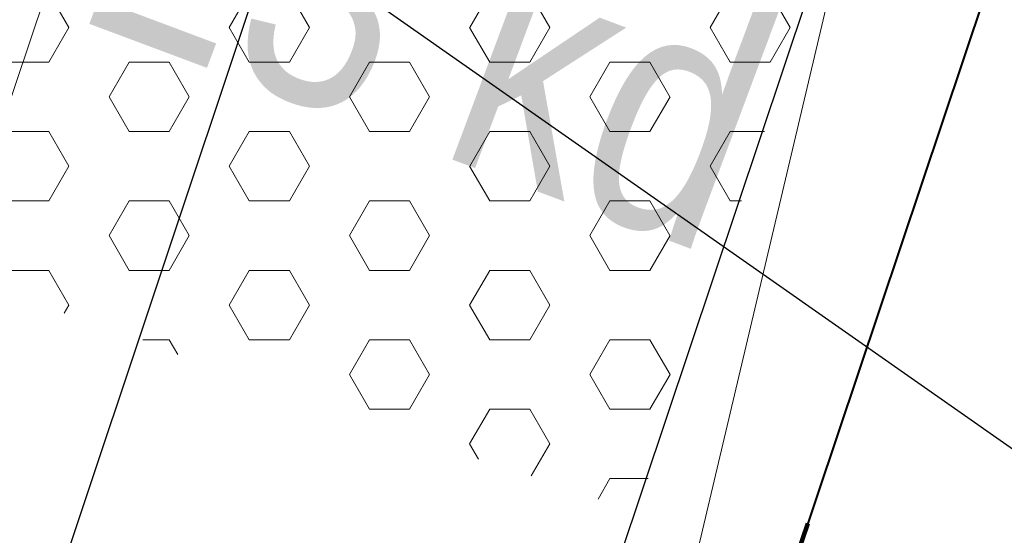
# Model space of a CAD drawing. Header units: metres. Extents: x 6599773 to 13199707, y 5688499 to 11377233.
# Tile 159 of 256: x 6599967.82 to 6599970.89, y 5688897.01 to 5688898.61. Entities that reach past the tile are written whole.
import ezdxf
from ezdxf import colors
from ezdxf.entities.mleader import LeaderData, LeaderLine
from ezdxf.enums import TextEntityAlignment as Align
from ezdxf.math import Vec2, Vec3

# ---------------------------------------------------------------- set-up
doc = ezdxf.new("R2010")
doc.units = ezdxf.units.M
doc.header["$MEASUREMENT"] = 0
for name, pattern in [('1', [0]), ('9', [1, 0, -1]), ('BTO', [0]), ('GUZ', [1, 0.5, -0.5])]:
    doc.linetypes.add(name, pattern=pattern)
doc.layers.get('0').update_dxf_attribs({"linetype": 'CONTINUOUS', "lineweight": 5})
for name, color, linetype, lineweight in [('_kolor chodnik', 50, '1', 0), ('_kolor umocn', 7, '1', 5), ('_kolor zjazdy kostka', 7, '1', 0), ('_kolor ścieżka', 10, '1', 0), ('_linie rozgran', 100, '9', 90), ('_opiskd', 14, 'CONTINUOUS', 15), ('_row', 150, 'CONTINUOUS', 30), ('AS__Nowe_granice', 140, 'CONTINUOUS', 30), ('OTK_L_5', 7, 'CONTINUOUS', 5), ('OTZ_L_1', 7, 'CONTINUOUS', 5), ('P_SUKP_E_T_0', 7, 'CONTINUOUS', 5), ('Uzytki', 90, 'GUZ', 9)]:
    doc.layers.add(name, color=color, linetype=linetype, lineweight=lineweight)
for name, color, linetype, lineweight, true_color in [('_kolor jezdnia', 7, '1', 0, 0x00dbdb), ('_kolor pobocze', 7, '1', 0, 0xff66ff), ('_podział mój', 7, 'BTO', 40, 0xdb70ff)]:
    doc.layers.add(name, color=color, linetype=linetype, lineweight=lineweight, true_color=true_color)
doc.styles.add('opis', font='ARIALN.TTF', dxfattribs={"width": 0.7, "height": 1.1})
doc.styles.add('opis drzewa', font='ARIALN.TTF', dxfattribs={"width": 0.7, "height": 1.6})
doc.styles.add('STYL_ARIAL', font='ARIALN.TTF', dxfattribs={"width": 0.75, "oblique": 0.1})
pattern_1 = [(45, (0, 0), (-0.1767766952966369, 0.1767766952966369), []), (135, (0, 0), (-0.1767766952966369, -0.1767766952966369), [])]

# ---------------------------------------------------------------- blocks, each defined once
blk = doc.blocks.new('_Dot')
at = {"color": 0, "linetype": 'ByBlock', "lineweight": -2}
blk.add_line((-0.5, 0), (-1, 0), dxfattribs=at)
at = {"color": 0, "linetype": 'ByBlock', "const_width": 0.5}
blk.add_lwpolyline([(-0.25, 0, 1), (0.25, 0, 1)], format="xyb", close=True, dxfattribs=at)

msp = doc.modelspace()

# ---------------------------------------------------------------- hatches: boundary and pattern name
at = {"layer": '_kolor chodnik'}
h = msp.add_hatch(dxfattribs=at)
h.set_pattern_fill('ANSI37', color=256, scale=2)
h.set_pattern_definition(pattern_1)
h.paths.add_polyline_path([(6599849.938171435, 5688542.085872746), (6599852.232147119, 5688548.938742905), (6599853.573135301, 5688548.489851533), (6599853.827082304, 5688549.248475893), (6599851.793849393, 5688549.929093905), (6599849.895278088, 5688548.982823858), (6599847.823506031, 5688542.793750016)])
edge = h.paths.add_edge_path()
edge.add_line((6600018.106075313, 5689087.454911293), (6600022.42781917, 5689091.229234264))
edge.add_line((6600022.42781917, 5689091.229234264), (6600020.233254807, 5689093.742094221))
edge.add_line((6600020.233254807, 5689093.742094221), (6600017.159471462, 5689091.057656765))
edge.add_arc((6600023.275194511, 5689085.3851404), 8.341433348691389, 137.1531559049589, 148.8016577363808)
edge.add_line((6600016.140105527, 5689089.706021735), (6600018.106075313, 5689087.454911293))
h.paths.add_polyline_path([(6600038.501784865, 5689187.592294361), (6600037.906968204, 5689187.700586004), (6600037.63829624, 5689186.224843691), (6600038.240083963, 5689186.115282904)])
h.paths.add_polyline_path([(6600069.098302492, 5689360.276020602), (6600068.321239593, 5689360.413462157), (6600068.064048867, 5689358.936495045), (6600068.836639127, 5689358.799546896)])
h.paths.add_polyline_path([(6600082.393785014, 5689362.950258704), (6600082.941124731, 5689366.103121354), (6600081.481377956, 5689366.361351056), (6600080.923159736, 5689363.210828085)])
h.paths.add_polyline_path([(6600074.022236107, 5689388.065861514), (6600072.983907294, 5689388.249860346), (6600072.723374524, 5689386.77253894), (6600073.760538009, 5689386.588865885)])
h.paths.add_polyline_path([(6600105.613104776, 5689486.405659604), (6600106.749499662, 5689489.711933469), (6600105.298891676, 5689490.233346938), (6600104.143487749, 5689486.917306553)], flags=17)
h.paths.add_polyline_path([(6600132.519778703, 5689678.737346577), (6600131.761827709, 5689678.896110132), (6600131.444670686, 5689677.429261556), (6600132.212256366, 5689677.269208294)])
h.paths.add_polyline_path([(6600156.649397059, 5689798.7449027), (6600156.48800471, 5689797.958860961), (6600157.450195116, 5689797.757316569), (6600157.615023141, 5689798.542205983)])
h.paths.add_polyline_path([(6600189.055358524, 5689948.643107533), (6600187.902868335, 5689948.884512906), (6600187.600024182, 5689947.417400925), (6600188.748131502, 5689947.176379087)])
edge = h.paths.add_edge_path()
edge.add_line((6600204.459383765, 5690032.969035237), (6600204.153258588, 5690031.227801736))
edge.add_arc((6600202.328347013, 5690027.299936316), 4.331100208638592, 41.85300125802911, 65.08011549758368, ccw=False)
edge.add_arc((6600032.90393149, 5690051.979071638), 174.020003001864, 352.8070218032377, 353.495463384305)
edge.add_arc((6600202.372679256, 5690027.343587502), 5.999999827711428, 55.12102442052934, 69.64815978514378)
edge = h.paths.add_edge_path()
edge.add_line((6600205.046027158, 5690040.265402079), (6600204.972740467, 5690038.483452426))
edge.add_arc((6600203.986269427, 5690044.401803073), 5.999999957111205, 279.4630688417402, 294.9140560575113)
edge.add_line((6600206.513819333, 5690038.960158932), (6600206.607027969, 5690041.030672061))
edge.add_arc((6600203.986269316, 5690044.401803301), 4.270000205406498, 284.3702444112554, 307.86193139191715, ccw=False)
edge = h.paths.add_edge_path()
edge.add_arc((6600203.547470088, 5690044.558759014), 6.446878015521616, 324.4350091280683, 356.2013368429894, ccw=False)
edge.add_arc((6600203.986269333, 5690044.401803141), 6.00000007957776, 323.2169970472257, 357.4193489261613)
h.paths.add_polyline_path([(6600208.910055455, 5690121.713696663), (6600208.146285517, 5690121.748120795), (6600207.125602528, 5690121.794124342), (6600209.971605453, 5690121.665851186)])
edge = h.paths.add_edge_path()
edge.add_line((6600238.769818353, 5690481.648294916), (6600240.338176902, 5690490.873746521))
edge.add_line((6600240.338176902, 5690490.873746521), (6600241.251295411, 5690510.829461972))
edge.add_line((6600241.251295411, 5690510.829461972), (6600239.524022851, 5690510.928942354))
edge.add_line((6600239.524022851, 5690510.928942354), (6600238.633343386, 5690491.167757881))
edge.add_line((6600238.633343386, 5690491.167757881), (6600234.579716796, 5690467.661262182))
edge.add_line((6600234.579716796, 5690467.661262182), (6600234.449796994, 5690464.966873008))
edge.add_arc((6600242.443669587, 5690464.607462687), 8.00194818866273, 177.4256738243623, 268.2543056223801)
edge.add_line((6600242.199903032, 5690456.609228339), (6600242.216657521, 5690457.359274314))
edge.add_line((6600242.216657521, 5690457.359274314), (6600242.305257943, 5690458.836738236))
edge.add_arc((6600242.444504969, 5690464.607952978), 5.772894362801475, 177.0298084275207, 268.6178439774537, ccw=False)
edge.add_line((6600236.679365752, 5690464.907083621), (6600236.951876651, 5690470.95443634))
edge.add_line((6600236.951876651, 5690470.95443634), (6600238.150786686, 5690478.210832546))
edge.add_line((6600238.150786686, 5690478.210832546), (6600238.769818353, 5690481.648294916))
h.paths.add_polyline_path([(6600238.769818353, 5690481.648294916), (6600238.150786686, 5690478.210832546), (6600239.670056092, 5690477.930590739), (6600240.266710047, 5690481.376366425)], flags=17)
edge = h.paths.add_edge_path()
edge.add_line((6600223.366500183, 5690460.339976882), (6600223.276803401, 5690457.948865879))
edge.add_arc((6600221.105749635, 5690465.64864014), 7.999999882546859, 285.7465040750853, 299.8464885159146)
edge.add_line((6600225.08717264, 5690458.709744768), (6600225.240084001, 5690461.623695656))
edge.add_arc((6600221.105749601, 5690465.648640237), 5.769999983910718, 293.06724420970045, 315.7681070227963, ccw=False)
edge = h.paths.add_edge_path()
edge.add_arc((6600220.025145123, 5690444.676291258), 5.77000016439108, 37.996647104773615, 59.94382588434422, ccw=False)
edge.add_line((6600224.572175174, 5690448.22839199), (6600224.817793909, 5690451.081798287))
edge.add_arc((6600220.025145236, 5690444.676291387), 7.999999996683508, 53.19588653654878, 68.15166733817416)
edge.add_line((6600223.00235276, 5690452.101669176), (6600222.91504296, 5690449.670427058))
edge = h.paths.add_edge_path()
edge.add_arc((6600221.105749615, 5690465.648640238), 7.999999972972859, 328.0222308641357, 357.0132597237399)
edge.add_line((6600229.094882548, 5690465.23180147), (6600229.218816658, 5690467.593604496))
edge.add_line((6600229.218816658, 5690467.593604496), (6600228.218919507, 5690467.645774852))
edge.add_line((6600228.218919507, 5690467.645774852), (6600227.891778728, 5690461.411918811))
h.paths.add_polyline_path([(6600200.980142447, 5690012.236744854), (6600202.31727834, 5690011.956662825), (6600202.522293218, 5690012.935421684), (6600201.182321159, 5690013.216097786)])
h.paths.add_polyline_path([(6600196.457878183, 5689983.98337835), (6600195.202332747, 5689984.246370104), (6600194.899091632, 5689982.777335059), (6600196.150355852, 5689982.515240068)])
edge = h.paths.add_edge_path()
edge.add_line((6600112.305909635, 5689517.99101877), (6600112.691041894, 5689519.807934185))
edge.add_line((6600112.691041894, 5689519.807934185), (6600113.245521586, 5689522.423769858))
edge.add_line((6600113.245521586, 5689522.423769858), (6600111.553124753, 5689522.782507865))
edge.add_line((6600111.553124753, 5689522.782507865), (6600107.405864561, 5689503.217226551))
edge.add_line((6600107.405864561, 5689503.217226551), (6600099.494506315, 5689480.361667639))
edge.add_line((6600099.494506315, 5689480.361667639), (6600099.182814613, 5689478.891218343))
edge.add_arc((6600107.008997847, 5689477.232359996), 8.000059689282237, 168.0325629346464, 257.7529108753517)
edge.add_line((6600105.311960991, 5689469.414366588), (6600105.784990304, 5689471.593619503))
edge.add_arc((6600107.008927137, 5689477.232314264), 5.769999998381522, 168.0321375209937, 257.7533362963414, ccw=False)
edge.add_line((6600101.364343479, 5689478.42879883), (6600101.647245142, 5689479.76342708))
edge.add_line((6600101.647245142, 5689479.76342708), (6600104.143487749, 5689486.917306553))
edge.add_line((6600104.143487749, 5689486.917306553), (6600105.298891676, 5689490.233346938))
edge.add_line((6600105.298891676, 5689490.233346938), (6600108.240043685, 5689498.809726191))
edge.add_line((6600108.240043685, 5689498.809726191), (6600112.305909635, 5689517.99101877))
h.paths.add_polyline_path([(6600136.009573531, 5689645.499114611), (6600138.333647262, 5689645.012304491), (6600138.661671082, 5689646.578318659), (6600134.869459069, 5689647.372651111)])
at = {"layer": '_kolor jezdnia'}
h = msp.add_hatch(dxfattribs=at)
h.set_pattern_fill('ANSI37', color=256, scale=2.2)
h.set_pattern_definition([(311.9999999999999, (0, 0), (0.2043648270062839, 0.1840109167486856), []), (41.99999999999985, (0, 0), (-0.1840109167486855, 0.2043648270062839), [])])
edge = h.paths.add_edge_path()
edge.add_line((6599833.066047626, 5688539.933393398), (6599850.649511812, 5688527.983462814))
edge.add_arc((6599857.337592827, 5688536.653968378), 10.95025544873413, 169.5012687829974, 232.3548431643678, ccw=False)
edge.add_arc((6599858.085851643, 5688536.618142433), 11.69295282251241, 162.2507788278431, 169.9967502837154, ccw=False)
edge.add_line((6599846.949484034, 5688540.182754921), (6599847.823506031, 5688542.793750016))
edge.add_line((6599847.823506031, 5688542.793750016), (6599849.895278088, 5688548.982823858))
edge.add_line((6599849.895278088, 5688548.982823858), (6599852.434748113, 5688556.56906746))
edge.add_line((6599852.434748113, 5688556.56906746), (6599928.48625871, 5688783.760284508))
edge.add_line((6599928.48625871, 5688783.760284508), (6599931.025728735, 5688791.34652811))
edge.add_line((6599931.025728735, 5688791.34652811), (6599996.657773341, 5688987.411326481))
edge.add_line((6599996.657773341, 5688987.411326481), (6599999.197243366, 5688994.997570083))
edge.add_line((6599999.197243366, 5688994.997570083), (6600021.930100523, 5689062.908193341))
edge.add_line((6600021.930100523, 5689062.908193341), (6600017.620224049, 5689067.371531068))
edge.add_line((6600017.620224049, 5689067.371531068), (6600016.714558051, 5689064.654078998))
edge.add_line((6600016.714558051, 5689064.654078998), (6600012.423620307, 5689051.835617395))
edge.add_line((6600012.423620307, 5689051.835617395), (6600009.884150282, 5689044.249373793))
edge.add_line((6600009.884150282, 5689044.249373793), (6599977.53516164, 5688947.612159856))
edge.add_line((6599977.53516164, 5688947.612159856), (6599974.995691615, 5688940.025916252))
edge.add_line((6599974.995691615, 5688940.025916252), (6599942.096912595, 5688841.746295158))
edge.add_line((6599942.096912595, 5688841.746295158), (6599939.557442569, 5688834.160051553))
edge.add_line((6599939.557442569, 5688834.160051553), (6599882.679288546, 5688664.246042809))
edge.add_line((6599882.679288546, 5688664.246042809), (6599880.139818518, 5688656.659799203))
edge.add_line((6599880.139818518, 5688656.659799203), (6599852.464543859, 5688573.984527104))
edge.add_line((6599852.464543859, 5688573.984527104), (6599842.470137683, 5688544.127903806))
edge.add_arc((6599835.706422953, 5688546.652910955), 7.219660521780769, 248.54809133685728, 339.52856074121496, ccw=False)
h.paths.add_polyline_path([(6600044.653202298, 5689172.271628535), (6600046.276244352, 5689181.431901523), (6600047.759199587, 5689189.801539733), (6600051.0603021, 5689208.432603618), (6600052.368792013, 5689215.817578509), (6600054.808584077, 5689229.587499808), (6600056.11707399, 5689236.972474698), (6600057.346666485, 5689243.912161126), (6600058.655146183, 5689251.297078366), (6600058.831439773, 5689252.292060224), (6600060.098987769, 5689259.445963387), (6600060.139929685, 5689259.677035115), (6600061.407468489, 5689266.830886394), (6600072.329030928, 5689328.470998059), (6600073.637511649, 5689335.855921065), (6600077.337304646, 5689356.73715072), (6600078.820259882, 5689365.106788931), (6600081.142794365, 5689378.214921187), (6600082.53851694, 5689386.092227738), (6600095.187867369, 5689457.483787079), (6600091.082877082, 5689465.8405575), (6600089.043088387, 5689454.328211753), (6600087.870641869, 5689447.711051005), (6600087.560133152, 5689445.958573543), (6600086.562151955, 5689440.326076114), (6600082.433200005, 5689417.022719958), (6600080.95024477, 5689408.65308175), (6600077.202698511, 5689387.502337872), (6600075.719743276, 5689379.132699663), (6600073.469199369, 5689366.430874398), (6600071.986244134, 5689358.061236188), (6600069.986864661, 5689346.776955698), (6600068.591142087, 5689338.899649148), (6600065.559290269, 5689321.78820693), (6600064.163567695, 5689313.91090038), (6600059.719426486, 5689288.828650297), (6600058.323703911, 5689280.951343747), (6600057.563846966, 5689276.662793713), (6600056.168124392, 5689268.785487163), (6600054.804920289, 5689261.091711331), (6600053.409197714, 5689253.214404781), (6600053.264817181, 5689252.399536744), (6600051.869094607, 5689244.522230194), (6600051.183555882, 5689240.653124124), (6600049.787833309, 5689232.775817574), (6600046.593849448, 5689214.749319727), (6600045.198126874, 5689206.872013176), (6600044.41754409, 5689202.466488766), (6600042.934588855, 5689194.096850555), (6600036.429952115, 5689157.38538759), (6600034.94699688, 5689149.01574938), (6600030.579776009, 5689124.367629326), (6600027.529365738, 5689107.151445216), (6600024.895072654, 5689094.014582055), (6600030.583685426, 5689094.264316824), (6600032.945013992, 5689106.191885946), (6600043.170247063, 5689163.901990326)])
edge = h.paths.add_edge_path()
edge.add_line((6600111.106812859, 5689535.144351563), (6600111.256844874, 5689535.85214863))
edge.add_line((6600111.256844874, 5689535.85214863), (6600112.915748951, 5689543.678261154))
edge.add_line((6600112.915748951, 5689543.678261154), (6600117.304772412, 5689564.384094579))
edge.add_line((6600117.304772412, 5689564.384094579), (6600119.067357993, 5689572.699339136))
edge.add_line((6600119.067357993, 5689572.699339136), (6600120.087667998, 5689577.512794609))
edge.add_line((6600120.087667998, 5689577.512794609), (6600121.64289057, 5689584.849775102))
edge.add_line((6600121.64289057, 5689584.849775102), (6600128.436769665, 5689616.900852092))
edge.add_line((6600128.436769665, 5689616.900852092), (6600129.991992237, 5689624.237832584))
edge.add_line((6600129.991992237, 5689624.237832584), (6600132.660554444, 5689636.827148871))
edge.add_line((6600132.660554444, 5689636.827148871), (6600133.208838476, 5689639.444704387))
edge.add_line((6600133.208838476, 5689639.444704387), (6600134.848957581, 5689647.274775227))
edge.add_line((6600134.848957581, 5689647.274775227), (6600138.97649476, 5689666.979995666))
edge.add_line((6600138.97649476, 5689666.979995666), (6600140.51410642, 5689674.320687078))
edge.add_line((6600140.51410642, 5689674.320687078), (6600145.209128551, 5689696.735129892))
edge.add_line((6600145.209128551, 5689696.735129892), (6600146.746740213, 5689704.075821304))
edge.add_line((6600146.746740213, 5689704.075821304), (6600151.462308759, 5689726.588354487))
edge.add_line((6600151.462308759, 5689726.588354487), (6600152.999920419, 5689733.929045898))
edge.add_line((6600152.999920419, 5689733.929045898), (6600155.244070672, 5689744.642813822))
edge.add_line((6600155.244070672, 5689744.642813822), (6600156.781682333, 5689751.983505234))
edge.add_line((6600156.781682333, 5689751.983505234), (6600161.635515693, 5689775.156126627))
edge.add_line((6600161.635515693, 5689775.156126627), (6600163.378142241, 5689783.475576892))
edge.add_line((6600163.378142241, 5689783.475576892), (6600163.850769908, 5689785.731942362))
edge.add_line((6600163.850769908, 5689785.731942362), (6600167.028500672, 5689800.90270461))
edge.add_line((6600167.028500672, 5689800.90270461), (6600179.490888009, 5689860.399222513))
edge.add_line((6600179.490888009, 5689860.399222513), (6600181.233514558, 5689868.718672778))
edge.add_line((6600181.233514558, 5689868.718672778), (6600181.84713393, 5689871.648144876))
edge.add_line((6600181.84713393, 5689871.648144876), (6600183.38474559, 5689878.988836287))
edge.add_line((6600183.38474559, 5689878.988836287), (6600184.935818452, 5689886.393792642))
edge.add_line((6600184.935818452, 5689886.393792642), (6600186.575937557, 5689894.223863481))
edge.add_line((6600186.575937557, 5689894.223863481), (6600194.051338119, 5689929.912074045))
edge.add_line((6600194.051338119, 5689929.912074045), (6600195.691457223, 5689937.742144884))
edge.add_line((6600195.691457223, 5689937.742144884), (6600202.915799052, 5689972.231779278))
edge.add_line((6600202.915799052, 5689972.231779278), (6600204.555918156, 5689980.061850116))
edge.add_line((6600204.555918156, 5689980.061850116), (6600206.062781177, 5689987.255744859))
edge.add_line((6600206.062781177, 5689987.255744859), (6600207.702900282, 5689995.085815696))
edge.add_line((6600207.702900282, 5689995.085815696), (6600210.232559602, 5690007.162628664))
edge.add_line((6600210.232559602, 5690007.162628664), (6600211.694938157, 5690014.144150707))
edge.add_arc((6600028.177652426, 5690052.584442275), 187.5000004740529, 348.1696294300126, 357.4195276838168)
edge.add_line((6600215.487522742, 5690044.142720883), (6600208.310270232, 5690026.480446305))
edge.add_arc((6600032.903933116, 5690051.97907145), 177.2500013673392, 348.1696294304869, 351.7289130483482, ccw=False)
edge.add_line((6600206.38894146, 5690015.640182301), (6600205.966941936, 5690013.625519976))
edge.add_line((6600205.966941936, 5690013.625519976), (6600204.326822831, 5690005.795449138))
edge.add_line((6600204.326822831, 5690005.795449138), (6600197.076961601, 5689971.183982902))
edge.add_line((6600197.076961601, 5689971.183982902), (6600195.334335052, 5689962.864532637))
edge.add_line((6600195.334335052, 5689962.864532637), (6600193.44722506, 5689953.855305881))
edge.add_line((6600193.44722506, 5689953.855305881), (6600191.909227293, 5689946.512771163))
edge.add_line((6600191.909227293, 5689946.512771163), (6600185.49684423, 5689915.899498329))
edge.add_line((6600185.49684423, 5689915.899498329), (6600183.856521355, 5689908.068454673))
edge.add_line((6600183.856521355, 5689908.068454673), (6600182.066605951, 5689899.523243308))
edge.add_line((6600182.066605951, 5689899.523243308), (6600180.32407057, 5689891.204228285))
edge.add_line((6600180.32407057, 5689891.204228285), (6600174.320344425, 5689862.541919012))
edge.add_line((6600174.320344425, 5689862.541919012), (6600172.577809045, 5689854.222903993))
edge.add_line((6600172.577809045, 5689854.222903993), (6600163.663810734, 5689811.666703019))
edge.add_line((6600163.663810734, 5689811.666703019), (6600162.023782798, 5689803.837067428))
edge.add_line((6600162.023782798, 5689803.837067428), (6600160.924220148, 5689798.587659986))
edge.add_line((6600160.924220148, 5689798.587659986), (6600159.279208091, 5689790.734229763))
edge.add_line((6600159.279208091, 5689790.734229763), (6600157.107250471, 5689780.365115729))
edge.add_line((6600157.107250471, 5689780.365115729), (6600155.462238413, 5689772.511685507))
edge.add_line((6600155.462238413, 5689772.511685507), (6600153.380318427, 5689762.572418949))
edge.add_line((6600153.380318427, 5689762.572418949), (6600151.735124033, 5689754.718118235))
edge.add_line((6600151.735124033, 5689754.718118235), (6600148.586504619, 5689739.686336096))
edge.add_line((6600148.586504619, 5689739.686336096), (6600146.885007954, 5689731.563243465))
edge.add_line((6600146.885007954, 5689731.563243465), (6600141.75088822, 5689707.052510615))
edge.add_line((6600141.75088822, 5689707.052510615), (6600140.110896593, 5689699.223048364))
edge.add_line((6600140.110896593, 5689699.223048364), (6600133.483561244, 5689667.583574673))
edge.add_line((6600133.483561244, 5689667.583574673), (6600131.860394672, 5689659.834436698))
edge.add_line((6600131.860394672, 5689659.834436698), (6600131.740984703, 5689659.26436315))
edge.add_line((6600131.740984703, 5689659.26436315), (6600130.117814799, 5689651.515209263))
edge.add_line((6600130.117814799, 5689651.515209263), (6600127.278733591, 5689637.961189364))
edge.add_line((6600127.278733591, 5689637.961189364), (6600126.924568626, 5689636.290366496))
edge.add_line((6600126.924568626, 5689636.290366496), (6600125.166244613, 5689627.995226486))
edge.add_line((6600125.166244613, 5689627.995226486), (6600118.009503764, 5689594.232298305))
edge.add_line((6600118.009503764, 5689594.232298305), (6600116.251179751, 5689585.937158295))
edge.add_line((6600116.251179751, 5689585.937158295), (6600113.665314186, 5689573.737975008))
edge.add_line((6600113.665314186, 5689573.737975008), (6600111.898534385, 5689565.402943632))
edge.add_line((6600111.898534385, 5689565.402943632), (6600104.889982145, 5689532.33911599))
edge.add_line((6600104.889982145, 5689532.33911599), (6600103.226635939, 5689524.492047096))
edge.add_line((6600103.226635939, 5689524.492047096), (6600096.623876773, 5689493.342605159))
edge.add_line((6600096.623876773, 5689493.342605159), (6600094.968986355, 5689485.53542763))
edge.add_line((6600094.968986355, 5689485.53542763), (6600094.300101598, 5689482.379870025))
edge.add_line((6600094.300101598, 5689482.379870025), (6600099.182814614, 5689478.891218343))
edge.add_line((6600099.182814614, 5689478.891218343), (6600099.494506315, 5689480.361667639))
edge.add_line((6600099.494506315, 5689480.361667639), (6600111.106812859, 5689535.144351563))
edge = h.paths.add_edge_path()
edge.add_arc((6600239.213891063, 5690851.4003676), 10.0000000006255, -2.8342403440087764, 76.13703556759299, ccw=False)
edge.add_line((6600249.201658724, 5690850.905901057), (6600249.082723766, 5690848.503524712))
edge.add_line((6600249.082723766, 5690848.503524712), (6600247.016487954, 5690806.767468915))
edge.add_line((6600247.016487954, 5690806.767468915), (6600246.092398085, 5690789.152178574))
edge.add_line((6600246.092398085, 5690789.152178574), (6600233.768116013, 5690572.015170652))
edge.add_line((6600233.768116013, 5690572.015170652), (6600228.959056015, 5690465.29620206))
edge.add_line((6600228.959056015, 5690465.29620206), (6600234.588724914, 5690465.017134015))
edge.add_line((6600234.588724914, 5690465.017134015), (6600239.26254019, 5690571.767576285))
edge.add_line((6600239.26254019, 5690571.767576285), (6600252.505038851, 5690806.400146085))
edge.add_line((6600252.505038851, 5690806.400146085), (6600254.569211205, 5690848.094521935))
edge.add_arc((6600262.559425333, 5690847.6989487), 7.999999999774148, 76.13703557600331, 177.1657596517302, ccw=False)
edge.add_line((6600264.476229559, 5690855.465921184), (6600241.609896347, 5690861.109083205))
edge = h.paths.add_edge_path()
edge.add_line((6600250.031475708, 5690451.625307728), (6600250.231741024, 5690455.772579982))
edge.add_line((6600250.231741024, 5690455.772579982), (6600246.257763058, 5690456.417303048))
edge.add_line((6600246.257763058, 5690456.417303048), (6600242.171761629, 5690456.61060902))
edge.add_arc((6600242.563100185, 5690464.586983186), 7.985968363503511, 176.9123644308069, 267.1911945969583, ccw=False)
edge.add_line((6600234.588724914, 5690465.017134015), (6600228.959056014, 5690465.29620206))
edge.add_arc((6600220.965133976, 5690465.657286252), 8.002072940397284, 267.8289300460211, 357.413716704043, ccw=False)
edge.add_line((6600220.661989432, 5690457.660957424), (6600212.406915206, 5690458.119572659))
edge.add_line((6600212.406915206, 5690458.119572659), (6600208.431872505, 5690457.817501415))
edge.add_line((6600208.431872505, 5690457.817501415), (6600208.233912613, 5690454.548331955))
edge.add_line((6600208.233912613, 5690454.548331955), (6600212.129565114, 5690453.127270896))
edge.add_line((6600212.129565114, 5690453.127270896), (6600218.640548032, 5690452.76554962))
edge.add_line((6600218.640548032, 5690452.76554962), (6600216.486747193, 5690452.885205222))
edge.add_line((6600216.486747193, 5690452.885205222), (6600220.46890539, 5690452.663974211))
edge.add_arc((6600220.025145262, 5690444.676291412), 7.999999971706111, -0.3386579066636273, 86.8201700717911, ccw=False)
edge.add_line((6600228.025005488, 5690444.629006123), (6600227.803602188, 5690439.649256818))
edge.add_line((6600227.803602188, 5690439.649256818), (6600226.885525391, 5690435.936828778))
edge.add_line((6600226.885525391, 5690435.936828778), (6600225.534849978, 5690405.967249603))
edge.add_line((6600225.534849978, 5690405.967249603), (6600226.115199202, 5690402.187514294))
edge.add_line((6600226.115199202, 5690402.187514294), (6600213.445139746, 5690121.008786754))
edge.add_line((6600213.445139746, 5690121.008786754), (6600213.352800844, 5690118.960058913))
edge.add_line((6600213.352800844, 5690118.960058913), (6600209.980184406, 5690044.131649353))
edge.add_arc((6600203.986269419, 5690044.401803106), 5.999999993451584, 257.4162346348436, 357.41934921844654, ccw=False)
edge.add_line((6600202.679069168, 5690038.545931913), (6600201.589735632, 5690033.666039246))
edge.add_line((6600201.589735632, 5690033.666039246), (6600203.67987942, 5690033.199458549))
edge.add_arc((6600202.372679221, 5690027.343587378), 5.999999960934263, -8.27108729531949, 77.41623506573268, ccw=False)
edge.add_line((6600208.310270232, 5690026.480446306), (6600215.487522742, 5690044.142720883))
edge.add_line((6600215.487522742, 5690044.142720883), (6600216.199687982, 5690059.944661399))
edge.add_line((6600216.199687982, 5690059.944661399), (6600216.537356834, 5690067.437056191))
edge.add_line((6600216.537356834, 5690067.437056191), (6600223.893528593, 5690230.66011469))
edge.add_line((6600223.893528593, 5690230.66011469), (6600224.231197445, 5690238.152509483))
edge.add_line((6600224.231197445, 5690238.152509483), (6600233.507835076, 5690443.987992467))
edge.add_arc((6600241.499722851, 5690443.627812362), 7.999999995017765, 87.29208981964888, 177.4195277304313, ccw=False)
edge.add_line((6600241.877677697, 5690451.618879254), (6600246.021541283, 5690451.422886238))
edge.add_line((6600246.021541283, 5690451.422886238), (6600246.427694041, 5690451.443388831))
edge.add_line((6600246.427694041, 5690451.443388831), (6600246.793970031, 5690451.461878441))
edge.add_line((6600246.793970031, 5690451.461878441), (6600250.031475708, 5690451.625307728))
edge = h.paths.add_edge_path()
edge.add_line((6600007.33756506, 5689086.20374581), (6600006.980466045, 5689080.740822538))
edge.add_line((6600006.980466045, 5689080.740822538), (6600007.229745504, 5689080.720859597))
edge.add_line((6600007.229745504, 5689080.720859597), (6600008.093335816, 5689080.601653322))
edge.add_line((6600008.093335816, 5689080.601653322), (6600008.702681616, 5689080.53831051))
edge.add_arc((6600008.140193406, 5689070.554142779), 9.999999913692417, -18.557800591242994, 86.77547804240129, ccw=False)
edge.add_line((6600017.620224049, 5689067.371531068), (6600021.930100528, 5689062.908193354))
edge.add_arc((6599734.83819726, 5689159.011261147), 302.7499967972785, 341.4922000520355, 343.8640860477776)
edge.add_arc((6600034.895369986, 5689072.315877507), 9.581213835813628, 98.63328270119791, 164.5273290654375, ccw=False)
edge.add_line((6600033.457137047, 5689081.788529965), (6600033.832640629, 5689081.798737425))
edge.add_line((6600033.832640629, 5689081.798737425), (6600034.422462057, 5689082.05700874))
edge.add_line((6600034.422462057, 5689082.05700874), (6600036.833623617, 5689082.139040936))
edge.add_line((6600036.833623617, 5689082.139040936), (6600036.730225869, 5689087.148851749))
edge.add_line((6600036.730225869, 5689087.148851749), (6600036.579860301, 5689087.134303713))
edge.add_arc((6600036.479565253, 5689093.136286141), 6.002820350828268, 169.1687651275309, 270.9573417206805, ccw=False)
edge.add_line((6600030.583685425, 5689094.264316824), (6600024.895072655, 5689094.014582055))
edge.add_arc((6600015.200558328, 5689096.162123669), 9.929528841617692, 271.0943432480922, 347.5094668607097, ccw=False)
edge.add_arc((6600014.909438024, 5689089.646776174), 3.446070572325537, 264.4236009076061, 278.0194998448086, ccw=False)
edge.add_line((6600014.574573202, 5689086.217014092), (6600014.299554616, 5689086.232508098))
edge.add_line((6600014.299554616, 5689086.232508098), (6600010.474232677, 5689086.448019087))
edge.add_line((6600010.474232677, 5689086.448019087), (6600007.33756506, 5689086.20374581))
edge = h.paths.add_edge_path()
edge.add_line((6600105.490725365, 5689463.953528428), (6600106.927559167, 5689464.047234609))
edge.add_line((6600106.927559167, 5689464.047234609), (6600107.835, 5689468.66))
edge.add_line((6600107.835, 5689468.66), (6600105.311960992, 5689469.414366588))
edge.add_arc((6600107.008997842, 5689477.232359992), 8.000059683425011, 168.0325628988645, 257.7529109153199, ccw=False)
edge.add_line((6600099.182814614, 5689478.891218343), (6600094.300101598, 5689482.379870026))
edge.add_arc((6600586.245114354, 5689378.10423892), 502.8750369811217, 168.032376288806, 169.9522165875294)
edge.add_line((6600091.082877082, 5689465.8405575), (6600095.187867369, 5689457.483787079))
edge.add_arc((6600103.06517392, 5689456.088064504), 8.000000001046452, 77.7533362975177, 169.9524553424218, ccw=False)
edge.add_line((6600104.762140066, 5689463.906012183), (6600105.490725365, 5689463.953528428))
at = {"layer": '_kolor pobocze'}
h = msp.add_hatch(dxfattribs=at)
h.set_pattern_fill('ANSI37', color=256, scale=2)
h.set_pattern_definition(pattern_1)
edge = h.paths.add_edge_path()
edge.add_line((6600035.926965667, 5689101.56944285), (6600036.046865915, 5689102.311543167))
edge.add_arc((6600058.171848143, 5689233.778275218), 133.3154772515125, 259.4578941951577, 260.4470163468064, ccw=False)
edge.add_line((6600033.780707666, 5689102.713067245), (6600032.142559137, 5689101.847662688))
edge.add_arc((6599734.838175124, 5689159.011266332), 302.7500195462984, 347.6801154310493, 349.11639019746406, ccw=False)
edge.add_arc((6600036.478170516, 5689093.133441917), 6.000000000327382, 167.68011541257, 271.5571101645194)
edge.add_line((6600036.64121064, 5689087.1356575), (6600036.730491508, 5689087.137804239))
edge.add_line((6600036.730491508, 5689087.137804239), (6600036.71246321, 5689087.887583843))
edge.add_line((6600036.71246321, 5689087.887583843), (6600036.559840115, 5689087.884077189))
edge.add_arc((6600036.482532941, 5689093.14290691), 5.259397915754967, 170.6455005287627, 270.84221319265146, ccw=False)
edge.add_arc((6600545.796425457, 5688991.216220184), 524.6691769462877, 167.9170060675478, 168.7028219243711, ccw=False)
edge.add_line((6600032.751078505, 5689101.044345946), (6600034.011432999, 5689101.917298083))
edge.add_line((6600034.011432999, 5689101.917298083), (6600035.926965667, 5689101.56944285))
edge = h.paths.add_edge_path()
edge.add_line((6600002.828843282, 5688994.032881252), (6600003.066918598, 5688994.744091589))
edge.add_line((6600003.066918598, 5688994.744091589), (6600001.227880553, 5688995.359703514))
edge.add_line((6600001.227880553, 5688995.359703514), (6600000.55876659, 5688996.702196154))
edge.add_line((6600000.55876659, 5688996.702196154), (6600022.641310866, 5689062.67011804))
edge.add_arc((6599734.83819395, 5689159.011262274), 303.5000002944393, 341.4922000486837, 343.8640860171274)
edge.add_arc((6600035.267451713, 5689072.092773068), 9.250000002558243, 91.55711016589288, 163.8640860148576, ccw=False)
edge.add_line((6600035.016098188, 5689081.339357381), (6600036.868703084, 5689081.389717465))
edge.add_line((6600036.868703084, 5689081.389717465), (6600036.850674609, 5689082.139504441))
edge.add_line((6600036.850674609, 5689082.139504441), (6600034.995718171, 5689082.089080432))
edge.add_arc((6600035.267451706, 5689072.092773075), 9.999999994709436, 91.55711014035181, 163.8640860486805)
edge.add_arc((6599734.838192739, 5689159.011262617), 302.7500015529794, 341.4922000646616, 343.8640860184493, ccw=False)
edge.add_line((6600021.930100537, 5689062.908193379), (6599999.748942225, 5688996.6456785))
edge.add_line((6599999.748942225, 5688996.6456785), (6600000.695212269, 5688994.747107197))
edge.add_line((6600000.695212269, 5688994.747107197), (6600002.828843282, 5688994.032881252))
h.paths.add_polyline_path([(6599971.7492186, 5688907.297112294), (6599971.084233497, 5688908.631320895), (6599997.822068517, 5688988.526766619), (6599999.164561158, 5688989.195880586), (6600001.003599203, 5688988.580268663), (6600001.241674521, 5688989.291479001), (6599999.108043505, 5688990.005704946), (6599997.2094722, 5688989.059434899), (6599970.270280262, 5688908.583087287), (6599971.216550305, 5688906.684515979), (6599973.350181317, 5688905.970290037), (6599973.588256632, 5688906.681500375)])
h.paths.add_polyline_path([(6599932.504667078, 5688790.060553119), (6599931.835553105, 5688791.403045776), (6599968.343406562, 5688900.4641754), (6599969.685899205, 5688901.133289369), (6599971.524937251, 5688900.517677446), (6599971.763012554, 5688901.228887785), (6599969.629381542, 5688901.94311373), (6599967.730810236, 5688900.996843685), (6599931.025728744, 5688791.34652811), (6599931.971998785, 5688789.447956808), (6599933.988392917, 5688788.772975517), (6599934.226774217, 5688789.484136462)])
at = {"layer": '_kolor umocn', "ltscale": 0.5}
h = msp.add_hatch(dxfattribs=at)
h.set_pattern_fill('HEX', color=256)
h.set_pattern_definition([(0, (-266.9621360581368, -1807.707181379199), (0, 0.2165063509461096), [0.125, -0.25]), (120, (-266.9621360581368, -1807.707181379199), (-0.1875, -0.1082531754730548), [0.1249999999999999, -0.2499999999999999]), (59.99999999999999, (-266.8371360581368, -1807.707181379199), (-0.1875, 0.1082531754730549), [0.125, -0.25])])
h.paths.add_polyline_path([(6599970.563753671, 5688899.517858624), (6599968.301675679, 5688900.320910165), (6599967.479525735, 5688897.864874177), (6599969.746333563, 5688897.075952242)])
at = {"layer": '_kolor zjazdy kostka'}
h = msp.add_hatch(dxfattribs=at)
h.set_pattern_fill('ANSI37', color=256, scale=2)
h.set_pattern_definition(pattern_1)
h.paths.add_polyline_path([(6600244.137440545, 5690813.934732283), (6600242.369522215, 5690814.022127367), (6600242.097568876, 5690808.528921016), (6600243.865482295, 5690808.44142671)])
h.paths.add_polyline_path([(6600247.012128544, 5690806.679412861), (6600247.44273645, 5690815.377295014), (6600247.393289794, 5690814.378518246), (6600247.113277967, 5690808.722537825)])
h.paths.add_polyline_path([(6600242.297085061, 5690788.088808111), (6600240.958726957, 5690788.155683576), (6600240.648818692, 5690782.664569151), (6600241.987258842, 5690782.599147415)])
h.paths.add_polyline_path([(6600245.558275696, 5690780.919298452), (6600246.037231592, 5690789.405686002), (6600244.985820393, 5690788.453468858), (6600244.612601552, 5690781.981345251)])
h.paths.add_polyline_path([(6600241.348405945, 5690723.711515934), (6600242.272017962, 5690722.691689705), (6600242.749709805, 5690731.155680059), (6600241.698138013, 5690730.203317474), (6600241.472690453, 5690726.27550499)])
h.paths.add_polyline_path([(6600225.772794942, 5690394.589141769), (6600224.731429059, 5690393.637598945), (6600224.461246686, 5690387.644646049), (6600225.412923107, 5690386.603142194)])
h.paths.add_polyline_path([(6600223.012390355, 5690333.280720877), (6600223.372595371, 5690341.272607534), (6600222.32835346, 5690340.318436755), (6600222.058239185, 5690334.324941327)])
h.paths.add_polyline_path([(6600215.496388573, 5690166.390602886), (6600215.856593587, 5690174.382489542), (6600214.812834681, 5690173.428760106), (6600214.542018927, 5690167.435062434)])
h.paths.add_polyline_path([(6600212.446537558, 5690121.053392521), (6600213.399499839, 5690120.010473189), (6600213.788744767, 5690128.503024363), (6600212.745135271, 5690127.54943145)])
h.paths.add_polyline_path([(6600209.977420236, 5690121.665589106), (6600210.225142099, 5690127.162117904), (6600207.346107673, 5690127.291879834), (6600207.119593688, 5690121.794395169)])
h.paths.add_polyline_path([(6600207.950178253, 5690070.725854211), (6600204.880846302, 5690070.828947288), (6600204.643784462, 5690065.333808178), (6600207.702521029, 5690065.204598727)])
h.paths.add_polyline_path([(6600200.981479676, 5690012.236464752), (6600199.969248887, 5690007.339980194), (6600201.282587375, 5690007.064882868), (6600202.31726072, 5690011.956666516)])
h.paths.add_polyline_path([(6600193.613960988, 5689970.406358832), (6600192.398010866, 5689970.660657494), (6600191.286205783, 5689965.274578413), (6600192.486379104, 5689965.023185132)])
h.paths.add_polyline_path([(6600189.061271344, 5689948.671423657), (6600189.984133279, 5689953.050774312), (6600188.818902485, 5689953.32186217), (6600187.908781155, 5689948.91282903)])
h.paths.add_polyline_path([(6600180.976201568, 5689915.317449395), (6600179.952861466, 5689910.421322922), (6600181.008474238, 5689910.200199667), (6600182.033843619, 5689915.09540201)])
h.paths.add_polyline_path([(6600176.508279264, 5689893.538690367), (6600177.476023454, 5689893.335973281), (6600178.603605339, 5689898.719146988), (6600177.636002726, 5689898.922290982)])
h.paths.add_polyline_path([(6600179.28182965, 5689859.401159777), (6600180.522246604, 5689860.211927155), (6600181.057490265, 5689860.561775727), (6600183.598022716, 5689860.029600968), (6600184.726606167, 5689865.412570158), (6600182.186324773, 5689865.943033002), (6600181.604764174, 5689866.832779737), (6600181.024456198, 5689867.720610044)])
h.paths.add_polyline_path([(6600160.20081012, 5689810.862606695), (6600159.232772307, 5689811.065842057), (6600158.207991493, 5689806.171529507), (6600159.17573568, 5689805.968812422)])
h.paths.add_polyline_path([(6600156.493917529, 5689797.987177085), (6600155.463416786, 5689793.068691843), (6600156.431160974, 5689792.865974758), (6600157.461419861, 5689797.784520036)])
edge = h.paths.add_edge_path()
edge.add_arc((6600173.111981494, 5689800.679690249), 5.999999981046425, 204.6731153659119, 239.5411154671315, ccw=False)
edge.add_arc((6600173.162096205, 5689800.685330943), 6.047914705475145, 168.3203586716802, 204.5234866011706, ccw=False)
edge.add_line((6600167.239404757, 5689801.909666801), (6600163.65166784, 5689784.781499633))
edge.add_arc((6600169.524220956, 5689783.551410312), 5.999999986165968, 139.2146049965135, 168.1696294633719, ccw=False)
edge.add_arc((6600169.524220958, 5689783.551410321), 5.999999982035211, 96.80962310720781, 139.2146050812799, ccw=False)
edge.add_line((6600168.81279652, 5689789.509083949), (6600170.070461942, 5689795.507731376))
h.paths.add_polyline_path([(6600163.526364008, 5689776.866746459), (6600166.051243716, 5689776.337874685), (6600167.179826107, 5689781.720838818), (6600164.653945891, 5689782.24992016), (6600163.941148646, 5689783.340449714), (6600163.493329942, 5689784.025580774), (6600161.750703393, 5689775.706130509), (6600162.438017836, 5689776.155376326)])
h.paths.add_polyline_path([(6600152.614191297, 5689774.643430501), (6600153.639138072, 5689779.536616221), (6600152.646757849, 5689779.74492896), (6600151.646447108, 5689774.846147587)])
h.paths.add_polyline_path([(6600150.121074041, 5689767.466820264), (6600148.177624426, 5689758.167954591), (6600149.115997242, 5689757.971390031), (6600151.066362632, 5689767.268392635)])
h.paths.add_polyline_path([(6600142.970741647, 5689739.332500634), (6600141.888449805, 5689734.142420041), (6600144.036614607, 5689733.695518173), (6600145.123068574, 5689738.882330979)])
h.paths.add_polyline_path([(6600136.256357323, 5689701.052153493), (6600137.154085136, 5689700.864096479), (6600138.287960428, 5689706.274871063), (6600137.38649247, 5689706.464182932)])
h.paths.add_polyline_path([(6600130.081494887, 5689667.099389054), (6600129.212847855, 5689667.281639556), (6600128.083282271, 5689661.898895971), (6600128.953953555, 5689661.716447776)])
h.paths.add_polyline_path([(6600128.397394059, 5689659.030340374), (6600127.554144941, 5689659.207226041), (6600126.493408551, 5689653.810049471), (6600127.269860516, 5689653.647397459)])
h.paths.add_polyline_path([(6600134.990411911, 5689640.633636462), (6600137.30714639, 5689640.148363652), (6600138.339560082, 5689645.040620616), (6600136.015486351, 5689645.500958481), (6600135.435178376, 5689646.388788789), (6600134.8548704, 5689647.276619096), (6600133.214751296, 5689639.446548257), (6600134.102581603, 5689640.026856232)])
h.paths.add_polyline_path([(6600122.164164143, 5689634.294831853), (6600121.024067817, 5689628.914244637), (6600122.015114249, 5689628.705875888), (6600123.155614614, 5689634.086346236)])
h.paths.add_polyline_path([(6600114.542075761, 5689593.450769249), (6600113.493359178, 5689593.398339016), (6600112.364315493, 5689588.045694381), (6600113.29076438, 5689587.547532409)])
h.paths.add_polyline_path([(6600110.194543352, 5689572.941097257), (6600109.207819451, 5689573.148880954), (6600108.06771793, 5689567.768269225), (6600109.050143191, 5689567.53521504)])
h.paths.add_polyline_path([(6600119.083213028, 5689565.540446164), (6600119.089125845, 5689565.542290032), (6600121.462438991, 5689565.065690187), (6600122.598093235, 5689570.447168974), (6600120.229622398, 5689570.949214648), (6600119.651446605, 5689571.8119627), (6600119.073270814, 5689572.72765526), (6600117.310757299, 5689564.412754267)])
h.paths.add_polyline_path([(6600101.698666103, 5689532.937884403), (6600100.730666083, 5689533.141679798), (6600099.694214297, 5689528.250234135), (6600100.669121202, 5689528.045267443)])
h.paths.add_polyline_path([(6600094.06402112, 5689496.827028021), (6600093.080194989, 5689497.033910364), (6600092.036590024, 5689492.143967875), (6600093.038865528, 5689491.933250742)])
h.paths.add_polyline_path([(6600083.709836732, 5689453.749808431), (6600082.738586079, 5689448.336231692), (6600084.647281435, 5689448.027407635), (6600085.606840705, 5689453.416583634)])
h.paths.add_polyline_path([(6600084.434394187, 5689446.825895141), (6600083.731191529, 5689446.921126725), (6600082.928047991, 5689442.491821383), (6600083.649300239, 5689442.394910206)])
h.paths.add_polyline_path([(6600078.04194071, 5689410.721110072), (6600078.996952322, 5689416.137564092), (6600078.0548333, 5689416.304853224), (6600077.111232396, 5689410.886043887)])
h.paths.add_polyline_path([(6600072.911565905, 5689386.768652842), (6600071.96046622, 5689381.312635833), (6600072.800073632, 5689381.163221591), (6600073.76645083, 5689386.590709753)])
h.paths.add_polyline_path([(6600082.887400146, 5689379.432062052), (6600085.278102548, 5689379.034943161), (6600086.160383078, 5689383.956496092), (6600083.759726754, 5689384.355378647), (6600083.152078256, 5689385.224725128), (6600082.544429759, 5689386.094071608), (6600081.148707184, 5689378.216765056), (6600082.018053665, 5689378.824413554)])
h.paths.add_polyline_path([(6600080.731401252, 5689363.247695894), (6600080.041469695, 5689363.369939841), (6600079.433821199, 5689364.239286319), (6600078.8261727, 5689365.108632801), (6600077.343217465, 5689356.73899459), (6600078.212563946, 5689357.346643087), (6600079.081910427, 5689357.954291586), (6600081.429189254, 5689357.564866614), (6600082.388748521, 5689362.980514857)])
h.paths.add_polyline_path([(6600069.104215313, 5689360.304336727), (6600070.063917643, 5689365.720487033), (6600069.2708267, 5689365.861009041), (6600068.327152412, 5689360.441778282)])
h.paths.add_polyline_path([(6600066.55061698, 5689345.891799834), (6600065.546169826, 5689346.069805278), (6600064.677796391, 5689341.145792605), (6600065.678290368, 5689340.968483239)])
h.paths.add_polyline_path([(6600061.138656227, 5689321.077501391), (6600060.270282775, 5689316.15348863), (6600061.250715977, 5689315.979734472), (6600062.127590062, 5689320.902245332)])
h.paths.add_polyline_path([(6600055.325252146, 5689288.11325564), (6600054.456878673, 5689283.189242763), (6600055.410852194, 5689283.020177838), (6600056.28317863, 5689287.917022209)])
h.paths.add_polyline_path([(6600048.045675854, 5689182.819289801), (6600050.371939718, 5689182.407116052), (6600051.314445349, 5689187.67761207), (6600048.980409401, 5689188.064690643), (6600048.372760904, 5689188.934037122), (6600047.765112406, 5689189.803383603), (6600046.306982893, 5689181.603992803), (6600046.972918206, 5689182.069462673)])
h.paths.add_polyline_path([(6600040.943690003, 5689201.374141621), (6600039.339175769, 5689201.66987967), (6600038.429882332, 5689196.244216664), (6600039.984130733, 5689195.958493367)])
h.paths.add_polyline_path([(6600032.993704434, 5689156.473759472), (6600032.278185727, 5689156.600537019), (6600031.299242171, 5689151.188930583), (6600032.034145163, 5689151.058111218)])
h.paths.add_polyline_path([(6600026.309179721, 5689123.603833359), (6600025.417362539, 5689118.683970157), (6600026.271201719, 5689118.532684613), (6600027.143528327, 5689123.456001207)])
h.paths.add_polyline_path([(6600013.302986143, 5689054.462576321), (6600015.84245617, 5689062.048819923), (6600014.576741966, 5689061.417973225), (6600012.672139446, 5689055.728290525)])
h.paths.add_polyline_path([(6599974.547216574, 5688938.686171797), (6599977.086686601, 5688946.272415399), (6599975.820972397, 5688945.641568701), (6599973.916369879, 5688939.951886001)])
h.paths.add_polyline_path([(6599942.102825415, 5688841.748139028), (6599940.837111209, 5688841.117292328), (6599938.932508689, 5688835.427609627), (6599939.563355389, 5688834.161895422)])
h.paths.add_polyline_path([(6599882.685201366, 5688664.247886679), (6599881.419487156, 5688663.617039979), (6599879.514884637, 5688657.927357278), (6599880.145731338, 5688656.661643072)])
h.paths.add_polyline_path([(6599851.799762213, 5688549.930937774), (6599853.832995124, 5688549.250319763), (6599855.420163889, 5688553.991722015), (6599853.386930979, 5688554.672340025), (6599852.913795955, 5688555.621625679), (6599852.440660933, 5688556.570911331), (6599849.901190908, 5688548.984667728)])
h.paths.add_polyline_path([(6600233.581687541, 5690586.458647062), (6600234.520016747, 5690585.337735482), (6600234.976631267, 5690593.42826699), (6600233.922640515, 5690592.499827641)])
h.paths.add_polyline_path([(6600231.728371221, 5690526.750719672), (6600230.676277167, 5690525.793817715), (6600230.420013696, 5690519.782861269), (6600231.363586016, 5690518.655686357)])
h.paths.add_polyline_path([(6600237.577122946, 5690639.505119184), (6600236.516490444, 5690638.540451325), (6600236.176926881, 5690632.541599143), (6600237.1204992, 5690631.41442423)])
h.paths.add_polyline_path([(6600238.927801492, 5690681.139540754), (6600239.8637879, 5690680.021427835), (6600240.320411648, 5690688.112122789), (6600239.268317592, 5690687.155220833)])
h.paths.add_polyline_path([(6600218.122284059, 5690224.814875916), (6600217.079933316, 5690223.862433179), (6600216.809648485, 5690217.865326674), (6600217.762143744, 5690216.822918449)])
h.paths.add_polyline_path([(6600219.363739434, 5690274.535639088), (6600220.315886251, 5690273.493612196), (6600220.675810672, 5690281.480778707), (6600219.633750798, 5690280.528598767)])
h.paths.add_polyline_path([(6600168.75986753, 5689856.554734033), (6600169.729143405, 5689856.351696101), (6600170.857343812, 5689861.737822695), (6600169.889741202, 5689861.940966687)])
h.paths.add_polyline_path([(6600168.841833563, 5689852.115601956), (6600167.871405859, 5689852.319339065), (6600166.844894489, 5689847.425845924), (6600167.816759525, 5689847.221809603)])
at = {"layer": '_kolor ścieżka'}
h = msp.add_hatch(dxfattribs=at)
h.set_pattern_fill('ANSI37', color=10, scale=2)
h.set_pattern_definition(pattern_1)
edge = h.paths.add_edge_path()
edge.add_line((6599877.145262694, 5688659.244027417), (6599854.614951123, 5688591.938475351))
edge.add_line((6599854.614951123, 5688591.938475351), (6599854.214414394, 5688589.387325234))
edge.add_line((6599854.214414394, 5688589.387325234), (6599839.435327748, 5688545.233719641))
edge.add_arc((6599834.52303551, 5688547.748213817), 5.518450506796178, 246.5150871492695, 332.8930934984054, ccw=False)
edge.add_line((6599832.323891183, 5688542.68688393), (6599836.925902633, 5688539.594394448))
edge.add_arc((6599835.881373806, 5688546.528699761), 7.012533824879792, 278.5661808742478, 339.9794081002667)
edge.add_line((6599842.470137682, 5688544.127903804), (6599857.359687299, 5688588.607952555))
edge.add_line((6599857.359687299, 5688588.607952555), (6599857.303782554, 5688591.591210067))
edge.add_line((6599857.303782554, 5688591.591210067), (6599879.508971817, 5688657.925513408))
edge.add_line((6599879.508971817, 5688657.925513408), (6599879.193548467, 5688658.558370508))
edge.add_line((6599879.193548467, 5688658.558370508), (6599877.145262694, 5688659.244027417))
h.paths.add_polyline_path([(6599879.193548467, 5688658.558370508), (6599879.508971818, 5688657.925513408), (6599881.413574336, 5688663.615196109), (6599880.780717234, 5688663.299772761), (6599878.732431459, 5688663.985429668), (6599877.145262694, 5688659.244027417)])
h.paths.add_polyline_path([(6599938.926595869, 5688835.425765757), (6599938.61117252, 5688836.058622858), (6599936.562886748, 5688836.744279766), (6599878.732431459, 5688663.985429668), (6599880.780717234, 5688663.299772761), (6599881.413574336, 5688663.615196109)])
h.paths.add_polyline_path([(6599974.364844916, 5688941.291630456), (6599974.049421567, 5688941.924487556), (6599972.001135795, 5688942.610144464), (6599936.562886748, 5688836.744279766), (6599938.61117252, 5688836.058622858), (6599938.926595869, 5688835.425765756)])
h.paths.add_polyline_path([(6599974.049421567, 5688941.924487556), (6599974.364844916, 5688941.291630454), (6600009.253303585, 5689045.515087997), (6600008.937880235, 5689046.147945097), (6600006.889594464, 5689046.833602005), (6599972.001135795, 5688942.610144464)])
h.paths.add_polyline_path([(6600008.937880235, 5689046.147945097), (6600009.253303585, 5689045.515087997), (6600011.157906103, 5689051.204770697), (6600010.525049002, 5689050.889347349), (6600008.476763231, 5689051.575004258), (6600006.889594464, 5689046.833602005)])
edge = h.paths.add_edge_path()
edge.add_arc((6599858.085851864, 5688536.618142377), 11.69295304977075, 162.2507788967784, 169.9967501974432)
edge.add_line((6599846.570656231, 5688538.649255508), (6599849.824991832, 5688528.706403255))
edge.add_line((6599849.824991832, 5688528.706403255), (6599853.135519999, 5688528.731057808))
edge.add_line((6599853.135519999, 5688528.731057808), (6599849.868997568, 5688538.728963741))
edge.add_line((6599849.868997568, 5688538.728963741), (6599850.886451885, 5688541.768438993))
edge.add_line((6599850.886451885, 5688541.768438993), (6599849.938171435, 5688542.085872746))
edge.add_line((6599849.938171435, 5688542.085872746), (6599847.823506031, 5688542.793750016))
edge.add_line((6599847.823506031, 5688542.793750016), (6599846.949484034, 5688540.182754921))
edge = h.paths.add_edge_path()
edge.add_arc((6600008.743460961, 5689068.123037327), 7.659999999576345, 341.4922000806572, 372.1491631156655)
edge.add_line((6600016.231900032, 5689069.735141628), (6600014.371922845, 5689078.374983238))
edge.add_arc((6600008.140193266, 5689070.554142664), 10.00000004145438, 51.45178747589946, 78.26461791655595)
edge.add_line((6600010.174112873, 5689080.345116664), (6600010.018184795, 5689077.577393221))
edge.add_arc((6600009.814745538, 5689075.098871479), 2.486856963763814, 14.594442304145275, 85.30763078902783, ccw=False)
edge.add_line((6600012.221360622, 5689075.725498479), (6600013.747330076, 5689068.637167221))
edge.add_line((6600013.747330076, 5689068.637167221), (6600013.596857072, 5689066.921144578))
edge.add_line((6600013.596857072, 5689066.921144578), (6600008.476763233, 5689051.575004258))
edge.add_line((6600008.476763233, 5689051.575004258), (6600010.525049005, 5689050.88934735))
edge.add_line((6600010.525049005, 5689050.88934735), (6600011.157906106, 5689051.204770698))
edge.add_line((6600011.157906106, 5689051.204770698), (6600016.00728921, 5689065.691494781))

# ---------------------------------------------------------------- linework, layer by layer
at = {"layer": '_linie rozgran', "lineweight": 90, "ltscale": 2}
msp.add_lwpolyline([(6600030.348422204, 5689076.243038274), (6599864.024958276, 5688580.051650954), (6599850.199901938, 5688538.618809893), (6599851.513, 5688534.393), (6599854.081261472, 5688528.283242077), (6599846.604379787, 5688533.136720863), (6599838.554236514, 5688539.011790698), (6599831.01, 5688544.560000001), (6599831.36575498, 5688545.645937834), (6599834.825033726, 5688543.342750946), (6599838.712247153, 5688545.593856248), (6599853.455783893, 5688589.641253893), (6599853.466151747, 5688593.232024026), (6600012.715234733, 5689068.96212712)], dxfattribs=at)
at = {"layer": '_podział mój'}
msp.add_line((6600030.348422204, 5689076.243038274), (6599864.024958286, 5688580.051650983), dxfattribs=at)
at = {"layer": '_row'}
msp.add_line((6599970.79136749, 5688900.216418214), (6599967.861043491, 5688891.46256349), dxfattribs=at)
at = {"layer": 'AS__Nowe_granice'}
msp.add_lwpolyline([(6600029.73, 5689082.04), (6599862.41, 5688580.59)], dxfattribs=at)
at = {"layer": 'OTK_L_5', "color": 7}
for points in [[(6599969.771, 5688904.258), (6599965.313, 5688890.981)], [(6599968.423, 5688890.556), (6599971.467, 5688903.431)]]:
    msp.add_lwpolyline(points, dxfattribs=at)
at = {"layer": 'OTZ_L_1', "color": 7, "linetype": '1'}
msp.add_lwpolyline([(6599968.423, 5688890.556), (6599971.467, 5688903.431)], dxfattribs=at)
at = {"layer": 'Uzytki', "color": 3, "linetype": '1'}
msp.add_lwpolyline([(6599965.393, 5688889.2251), (6599972.1562, 5688909.494)], dxfattribs=at)

# ---------------------------------------------------------------- texts
at = {"layer": '_opiskd', "insert": (6599964.706570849, 5688902.059161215), "char_height": 1.1, "width": 1.1181880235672, "attachment_point": 1, "rotation": 340.67270748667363, "style": 'opis'}
msp.add_mtext('%%C160\\PL=7,0m', dxfattribs=at)
at = {"layer": 'P_SUKP_E_T_0', "color": 34, "style": 'STYL_ARIAL'}
msp.add_text('GK.6630.53.2023 kd', height=0.75, rotation=339.4919, dxfattribs=at).set_placement((6599966.4075, 5688899.612), align=Align.MIDDLE_CENTER)

# ---------------------------------------------------------------- leaders
at = {"layer": '_opiskd'}
ml = msp.add_multileader_mtext('Standard', dxfattribs=at)
ml.set_content('t44', color=256, style='opis drzewa')
ml.set_leader_properties()
ml.set_arrow_properties(name='DOT')
ml.build(insert=Vec2(0, 0))
ml.multileader.update_dxf_attribs({"dogleg_length": 1, "arrow_head_size": 0.3})
ctx = ml.context
ctx.base_point, ctx.char_height, ctx.arrow_head_size, ctx.landing_gap_size, ctx.plane_origin, ctx.plane_x_axis, ctx.plane_y_axis = Vec3(6599971.15433162, 5688896.06241739), 1.6, 0.3, 0.3, Vec3(6599964.670168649, 5688892.506561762), Vec3(-0.07152834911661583, -0.9974385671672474), Vec3(0.9974385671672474, -0.07152834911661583)
notes = []
notes.append((ctx, [(0, (1, 1, 0), (6599971.225859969, 5688897.059855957), (-0.07152834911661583, -0.9974385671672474), 1, [(0, [(6599968.733061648, 5688898.806333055)], 0, [])])]))
ctx.mtext.insert, ctx.mtext.text_direction, ctx.mtext.rotation, ctx.mtext.flow_direction = Vec3(6599971.938444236, 5688895.705416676), Vec3(-0.07152834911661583, -0.9974385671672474), -0.01922960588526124, 5
for ctx, leaders in notes:
    for number, flags, end, landing, length, lines in leaders:
        leader = LeaderData()
        leader.index, (leader.has_last_leader_line, leader.has_dogleg_vector, leader.attachment_direction) = number, flags
        leader.last_leader_point, leader.dogleg_vector, leader.dogleg_length = Vec3(end), Vec3(landing), length
        for number, points, colour, breaks in lines:
            line = LeaderLine()
            line.index, line.vertices, line.color, line.breaks = number, Vec3.list(points), colors.encode_raw_color(colour), breaks
            leader.lines.append(line)
        ctx.leaders.append(leader)

doc.saveas('drawing.dxf')
